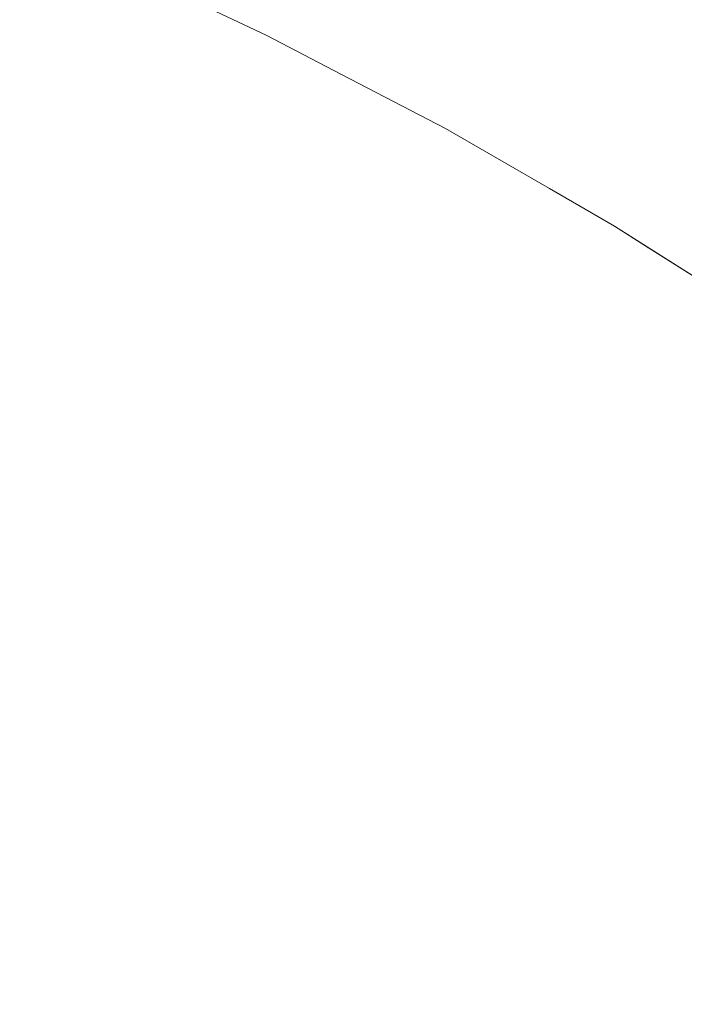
# Model space of a CAD drawing. Header units: centimetres. Extents: x -35.1 to 36.2, y 4.2 to 6.
# Tile 182 of 256: x -11.2143 to -11.1948, y 5.9551 to 5.9839. Entities that reach past the tile are written whole.
import ezdxf

# ---------------------------------------------------------------- set-up
doc = ezdxf.new("R2010")
doc.units = ezdxf.units.CM
doc.header["$LTSCALE"] = 2.54
doc.layers.add('Lucido design-1', color=7, linetype='Continuous')

# ---------------------------------------------------------------- blocks, each defined once
blk = doc.blocks.new('Gruppo-4-1')
at = {"color": 7, "linetype": 'Continuous', "lineweight": 9}
for points, invisible_edges in [([(-11.215766, 5.985395, -2313.040757), (-11.212477, 5.983941, -2313.040757), (-11.21291, 5.98341, -2313.043786), (-11.216179, 5.984855, -2313.043786)], 15), ([(-11.208319, 5.983522, -2313.031524), (-11.211567, 5.985054, -2313.031524), (-11.211398, 5.985262, -2313.028414), (-11.208141, 5.983726, -2313.028414)], 15), ([(-11.208141, 5.983726, -2313.028414), (-11.211398, 5.985262, -2313.028414), (-11.211295, 5.985386, -2313.025294), (-11.208034, 5.983849, -2313.025294)], 15), ([(-11.208034, 5.983849, -2313.025294), (-11.211295, 5.985386, -2313.025294), (-11.211271, 5.985407, -2313.02217), (-11.207044, 5.98342, -2313.02217)], 11), ([(-11.207904, 5.983889, -2312.817626), (-11.207044, 5.98342, -2312.82217), (-11.211271, 5.985407, -2312.82217), (-11.211165, 5.985428, -2312.81755)], 13), ([(-11.211271, 5.985407, -2312.82217), (-11.207044, 5.98342, -2312.82217), (-11.207044, 5.98342, -2313.02217), (-11.211271, 5.985407, -2313.02217)], 10), ([(-11.208567, 5.983237, -2313.034621), (-11.211804, 5.984764, -2313.034621), (-11.211567, 5.985054, -2313.031524), (-11.208319, 5.983522, -2313.031524)], 15), ([(-11.216179, 5.984855, -2313.043786), (-11.21291, 5.98341, -2313.043786), (-11.213407, 5.982802, -2313.046785), (-11.216652, 5.984236, -2313.046785)], 15), ([(-11.208884, 5.982873, -2313.0377), (-11.212107, 5.984393, -2313.0377), (-11.211804, 5.984764, -2313.034621), (-11.208567, 5.983237, -2313.034621)], 15), ([(36.07398, 5.984428, -2312.36844), (-34.958478, 5.984428, -2312.36844), (-34.958478, 5.982004, -2312.364812), (36.07398, 5.982004, -2312.364812)], 5), ([(-11.20927, 5.982429, -2313.040757), (-11.212477, 5.983941, -2313.040757), (-11.212107, 5.984393, -2313.0377), (-11.208884, 5.982873, -2313.0377)], 15), ([(-11.216652, 5.984236, -2313.046785), (-11.213407, 5.982802, -2313.046785), (-11.213966, 5.982118, -2313.04975), (-11.217184, 5.98354, -2313.04975)], 15), ([(-11.209724, 5.981908, -2313.043786), (-11.21291, 5.98341, -2313.043786), (-11.212477, 5.983941, -2313.040757), (-11.20927, 5.982429, -2313.040757)], 15), ([(-11.208034, 5.983849, -2313.025294), (-11.20486, 5.982255, -2313.025294), (-11.204972, 5.982135, -2313.028414), (-11.208141, 5.983726, -2313.028414)], 15), ([(-11.20486, 5.982255, -2313.025294), (-11.208034, 5.983849, -2313.025294), (-11.207044, 5.98342, -2313.02217)], 11), ([(-11.207904, 5.983889, -2312.817626), (-11.207619, 5.983889, -2312.813089), (-11.20445, 5.982295, -2312.813237), (-11.20473, 5.982295, -2312.8177)], 15), ([(-11.207044, 5.98342, -2312.82217), (-11.207904, 5.983889, -2312.817626), (-11.20473, 5.982295, -2312.8177)], 11), ([(-11.203984, 5.982295, -2312.808787), (-11.20445, 5.982295, -2312.813237), (-11.207619, 5.983889, -2312.813089), (-11.207145, 5.983889, -2312.808565)], 15), ([(-11.207145, 5.983889, -2312.808565), (-11.206485, 5.983889, -2312.804061), (-11.203334, 5.982295, -2312.804357), (-11.203984, 5.982295, -2312.808787)], 15), ([(-11.202501, 5.982295, -2312.799952), (-11.203334, 5.982295, -2312.804357), (-11.206485, 5.983889, -2312.804061), (-11.205638, 5.983889, -2312.799584)], 15), ([(-11.205638, 5.983889, -2312.799584), (-11.204609, 5.983889, -2312.795139), (-11.201489, 5.982295, -2312.79558), (-11.202501, 5.982295, -2312.799952)], 15), ([(-11.200299, 5.982295, -2312.791245), (-11.201489, 5.982295, -2312.79558), (-11.204609, 5.983889, -2312.795139), (-11.203399, 5.983889, -2312.790732)], 15), ([(-11.203399, 5.983889, -2312.790732), (-11.202012, 5.983889, -2312.786371), (-11.198935, 5.982295, -2312.786955), (-11.200299, 5.982295, -2312.791245)], 15), ([(-11.197401, 5.982295, -2312.782714), (-11.198935, 5.982295, -2312.786955), (-11.202012, 5.983889, -2312.786371), (-11.200453, 5.983889, -2312.78206)], 15), ([(-11.200453, 5.983889, -2312.78206), (-11.198726, 5.983889, -2312.777805), (-11.195702, 5.982295, -2312.778529), (-11.197401, 5.982295, -2312.782714)], 15), ([(-11.193841, 5.982295, -2312.774404), (-11.195702, 5.982295, -2312.778529), (-11.198726, 5.983889, -2312.777805), (-11.196834, 5.983889, -2312.773611)], 15), ([(-11.196834, 5.983889, -2312.773611), (-11.194784, 5.983889, -2312.769484), (-11.191824, 5.982295, -2312.770344), (-11.193841, 5.982295, -2312.774404)], 15), ([(-11.217184, 5.98354, -2313.04975), (-11.213966, 5.982118, -2313.04975), (-11.214585, 5.98136, -2313.052675), (-11.217774, 5.982769, -2313.052675)], 15), ([(-11.208319, 5.983522, -2313.031524), (-11.205157, 5.981935, -2313.031524), (-11.205416, 5.981655, -2313.034621), (-11.208567, 5.983237, -2313.034621)], 15), ([(-11.208141, 5.983726, -2313.028414), (-11.204972, 5.982135, -2313.028414), (-11.205157, 5.981935, -2313.031524), (-11.208319, 5.983522, -2313.031524)], 15), ([(-11.210245, 5.981311, -2313.046785), (-11.213407, 5.982802, -2313.046785), (-11.21291, 5.98341, -2313.043786), (-11.209724, 5.981908, -2313.043786)], 15), ([(-11.208567, 5.983237, -2313.034621), (-11.205416, 5.981655, -2313.034621), (-11.205747, 5.981298, -2313.0377), (-11.208884, 5.982873, -2313.0377)], 15), ([(-11.204837, 5.982268, -2313.02217), (-11.207044, 5.98342, -2313.02217), (-11.207044, 5.98342, -2312.82217), (-11.204837, 5.982268, -2312.82217)], 10), ([(-11.20473, 5.982295, -2312.8177), (-11.204837, 5.982268, -2312.82217), (-11.207044, 5.98342, -2312.82217)], 9), ([(-11.207044, 5.98342, -2313.02217), (-11.204837, 5.982268, -2313.02217), (-11.20486, 5.982255, -2313.025294)], 10), ([(-11.21083, 5.980639, -2313.04975), (-11.213966, 5.982118, -2313.04975), (-11.213407, 5.982802, -2313.046785), (-11.210245, 5.981311, -2313.046785)], 15), ([(-11.208884, 5.982873, -2313.0377), (-11.205747, 5.981298, -2313.0377), (-11.206151, 5.980863, -2313.040757), (-11.20927, 5.982429, -2313.040757)], 15), ([(-11.20927, 5.982429, -2313.040757), (-11.206151, 5.980863, -2313.040757), (-11.206624, 5.980351, -2313.043786), (-11.209724, 5.981908, -2313.043786)], 15), ([(-11.211478, 5.979895, -2313.052675), (-11.214585, 5.98136, -2313.052675), (-11.213966, 5.982118, -2313.04975), (-11.21083, 5.980639, -2313.04975)], 15), ([(-11.202085, 5.980295, -2313.031524), (-11.205157, 5.981935, -2313.031524), (-11.204972, 5.982135, -2313.028414), (-11.201892, 5.980491, -2313.028414)], 15), ([(-11.201892, 5.980491, -2313.028414), (-11.204972, 5.982135, -2313.028414), (-11.20486, 5.982255, -2313.025294), (-11.201776, 5.980609, -2313.025294)], 15), ([(-11.20486, 5.982255, -2313.025294), (-11.204837, 5.982268, -2313.02217), (-11.201801, 5.980683, -2313.02217)], 9), ([(-11.201801, 5.980683, -2313.02217), (-11.201776, 5.980609, -2313.025294), (-11.20486, 5.982255, -2313.025294)], 11), ([(-11.201801, 5.980683, -2312.82217), (-11.204837, 5.982268, -2312.82217), (-11.20473, 5.982295, -2312.8177)], 10), ([(-11.204837, 5.982268, -2312.82217), (-11.201801, 5.980683, -2312.82217), (-11.201801, 5.980683, -2313.02217), (-11.204837, 5.982268, -2313.02217)], 10), ([(-11.20473, 5.982295, -2312.8177), (-11.201646, 5.980649, -2312.817772), (-11.201801, 5.980683, -2312.82217)], 11), ([(-11.20473, 5.982295, -2312.8177), (-11.20445, 5.982295, -2312.813237), (-11.20137, 5.980649, -2312.813381), (-11.201646, 5.980649, -2312.817772)], 15), ([(-11.200912, 5.980649, -2312.809003), (-11.20137, 5.980649, -2312.813381), (-11.20445, 5.982295, -2312.813237), (-11.203984, 5.982295, -2312.808787)], 15), ([(-11.203984, 5.982295, -2312.808787), (-11.203334, 5.982295, -2312.804357), (-11.200272, 5.980649, -2312.804644), (-11.200912, 5.980649, -2312.809003)], 15), ([(-11.199453, 5.980649, -2312.800311), (-11.200272, 5.980649, -2312.804644), (-11.203334, 5.982295, -2312.804357), (-11.202501, 5.982295, -2312.799952)], 15), ([(-11.202501, 5.982295, -2312.799952), (-11.201489, 5.982295, -2312.79558), (-11.198457, 5.980649, -2312.796009), (-11.199453, 5.980649, -2312.800311)], 15), ([(-11.197286, 5.980649, -2312.791744), (-11.198457, 5.980649, -2312.796009), (-11.201489, 5.982295, -2312.79558), (-11.200299, 5.982295, -2312.791245)], 15), ([(-11.200299, 5.982295, -2312.791245), (-11.198935, 5.982295, -2312.786955), (-11.195944, 5.980649, -2312.787523), (-11.197286, 5.980649, -2312.791744)], 15), ([(-11.194435, 5.980649, -2312.783351), (-11.195944, 5.980649, -2312.787523), (-11.198935, 5.982295, -2312.786955), (-11.197401, 5.982295, -2312.782714)], 15), ([(-11.197401, 5.982295, -2312.782714), (-11.195702, 5.982295, -2312.778529), (-11.192763, 5.980649, -2312.779233), (-11.194435, 5.980649, -2312.783351)], 15), ([(-11.190932, 5.980649, -2312.775174), (-11.192763, 5.980649, -2312.779233), (-11.195702, 5.982295, -2312.778529), (-11.193841, 5.982295, -2312.774404)], 15), ([(36.07398, 5.982004, -2312.364812), (-34.958478, 5.982004, -2312.364812), (-34.958478, 5.979424, -2312.361294), (36.07398, 5.979424, -2312.361294)], 5), ([(-11.209724, 5.981908, -2313.043786), (-11.206624, 5.980351, -2313.043786), (-11.207167, 5.979766, -2313.046785), (-11.210245, 5.981311, -2313.046785)], 15), ([(-11.202354, 5.980022, -2313.034621), (-11.205416, 5.981655, -2313.034621), (-11.205157, 5.981935, -2313.031524), (-11.202085, 5.980295, -2313.031524)], 15), ([(-11.202699, 5.979671, -2313.0377), (-11.205747, 5.981298, -2313.0377), (-11.205416, 5.981655, -2313.034621), (-11.202354, 5.980022, -2313.034621)], 15), ([(-11.212187, 5.97908, -2313.055559), (-11.215263, 5.980531, -2313.055559), (-11.214585, 5.98136, -2313.052675), (-11.211478, 5.979895, -2313.052675)], 15), ([(-11.210245, 5.981311, -2313.046785), (-11.207167, 5.979766, -2313.046785), (-11.207777, 5.979107, -2313.04975), (-11.21083, 5.980639, -2313.04975)], 15), ([(-11.203119, 5.979245, -2313.040757), (-11.206151, 5.980863, -2313.040757), (-11.205747, 5.981298, -2313.0377), (-11.202699, 5.979671, -2313.0377)], 15), ([(-11.203611, 5.978744, -2313.043786), (-11.206624, 5.980351, -2313.043786), (-11.206151, 5.980863, -2313.040757), (-11.203119, 5.979245, -2313.040757)], 15), ([(-11.198757, 5.978929, -2313.02217), (-11.201801, 5.980683, -2313.02217), (-11.201801, 5.980683, -2312.82217), (-11.198757, 5.978929, -2312.82217)], 10), ([(-11.198757, 5.978929, -2312.82217), (-11.201801, 5.980683, -2312.82217), (-11.201646, 5.980649, -2312.817772)], 10), ([(-11.201776, 5.980609, -2313.025294), (-11.201801, 5.980683, -2313.02217), (-11.198757, 5.978929, -2313.02217)], 9), ([(-11.201646, 5.980649, -2312.817772), (-11.198653, 5.978953, -2312.817842), (-11.198757, 5.978929, -2312.82217)], 11), ([(-11.201646, 5.980649, -2312.817772), (-11.20137, 5.980649, -2312.813381), (-11.198382, 5.978953, -2312.813521), (-11.198653, 5.978953, -2312.817842)], 15), ([(-11.197931, 5.978953, -2312.809213), (-11.198382, 5.978953, -2312.813521), (-11.20137, 5.980649, -2312.813381), (-11.200912, 5.980649, -2312.809003)], 15), ([(-11.200912, 5.980649, -2312.809003), (-11.200272, 5.980649, -2312.804644), (-11.197301, 5.978953, -2312.804923), (-11.197931, 5.978953, -2312.809213)], 15), ([(-11.196495, 5.978953, -2312.800658), (-11.197301, 5.978953, -2312.804923), (-11.200272, 5.980649, -2312.804644), (-11.199453, 5.980649, -2312.800311)], 15), ([(-11.199453, 5.980649, -2312.800311), (-11.198457, 5.980649, -2312.796009), (-11.195514, 5.978953, -2312.796425), (-11.196495, 5.978953, -2312.800658)], 15), ([(-11.194362, 5.978953, -2312.792228), (-11.195514, 5.978953, -2312.796425), (-11.198457, 5.980649, -2312.796009), (-11.197286, 5.980649, -2312.791744)], 15), ([(-11.197286, 5.980649, -2312.791744), (-11.195944, 5.980649, -2312.787523), (-11.193042, 5.978953, -2312.788074), (-11.194362, 5.978953, -2312.792228)], 15), ([(-11.191557, 5.978953, -2312.783968), (-11.193042, 5.978953, -2312.788074), (-11.195944, 5.980649, -2312.787523), (-11.194435, 5.980649, -2312.783351)], 15), ([(-11.212957, 5.978197, -2313.058396), (-11.215998, 5.979631, -2313.058396), (-11.215263, 5.980531, -2313.055559), (-11.212187, 5.97908, -2313.055559)], 15), ([(-11.21083, 5.980639, -2313.04975), (-11.207777, 5.979107, -2313.04975), (-11.208454, 5.978377, -2313.052675), (-11.211478, 5.979895, -2313.052675)], 15), ([(-11.201892, 5.980491, -2313.028414), (-11.198904, 5.978799, -2313.028414), (-11.199104, 5.978607, -2313.031524), (-11.202085, 5.980295, -2313.031524)], 15), ([(-11.201776, 5.980609, -2313.025294), (-11.198783, 5.978915, -2313.025294), (-11.198904, 5.978799, -2313.028414), (-11.201892, 5.980491, -2313.028414)], 15), ([(-11.198757, 5.978929, -2313.02217), (-11.198783, 5.978915, -2313.025294), (-11.201776, 5.980609, -2313.025294)], 11), ([(-11.204176, 5.97817, -2313.046785), (-11.207167, 5.979766, -2313.046785), (-11.206624, 5.980351, -2313.043786), (-11.203611, 5.978744, -2313.043786)], 15), ([(-11.202085, 5.980295, -2313.031524), (-11.199104, 5.978607, -2313.031524), (-11.199383, 5.97834, -2313.034621), (-11.202354, 5.980022, -2313.034621)], 15), ([(-11.211478, 5.979895, -2313.052675), (-11.208454, 5.978377, -2313.052675), (-11.209194, 5.977578, -2313.055559), (-11.212187, 5.97908, -2313.055559)], 15), ([(-11.202354, 5.980022, -2313.034621), (-11.199383, 5.97834, -2313.034621), (-11.199741, 5.977996, -2313.0377), (-11.202699, 5.979671, -2313.0377)], 15), ([(-11.213783, 5.977248, -2313.061185), (-11.216788, 5.978665, -2313.061185), (-11.215998, 5.979631, -2313.058396), (-11.212957, 5.978197, -2313.058396)], 15), ([(-11.204811, 5.977524, -2313.04975), (-11.207777, 5.979107, -2313.04975), (-11.207167, 5.979766, -2313.046785), (-11.204176, 5.97817, -2313.046785)], 15), ([(-11.202699, 5.979671, -2313.0377), (-11.199741, 5.977996, -2313.0377), (-11.200176, 5.977579, -2313.040757), (-11.203119, 5.979245, -2313.040757)], 15), ([(36.07398, 5.979424, -2312.361294), (-34.958478, 5.979424, -2312.361294), (-34.958478, 5.976693, -2312.357891), (36.07398, 5.976693, -2312.357891)], 5), ([(-11.203119, 5.979245, -2313.040757), (-11.200176, 5.977579, -2313.040757), (-11.200688, 5.977089, -2313.043786), (-11.203611, 5.978744, -2313.043786)], 15), ([(-11.212187, 5.97908, -2313.055559), (-11.209194, 5.977578, -2313.055559), (-11.209997, 5.976711, -2313.058396), (-11.212957, 5.978197, -2313.058396)], 15), ([(-11.205515, 5.976809, -2313.052675), (-11.208454, 5.978377, -2313.052675), (-11.207777, 5.979107, -2313.04975), (-11.204811, 5.977524, -2313.04975)], 15), ([(-11.196007, 5.977063, -2313.028414), (-11.198904, 5.978799, -2313.028414), (-11.198783, 5.978915, -2313.025294), (-11.195883, 5.977175, -2313.025294)], 15), ([(-11.198783, 5.978915, -2313.025294), (-11.198757, 5.978929, -2313.02217), (-11.196854, 5.977832, -2313.02217)], 9), ([(-11.196854, 5.977832, -2313.02217), (-11.195883, 5.977175, -2313.025294), (-11.198783, 5.978915, -2313.025294)], 11), ([(-11.196854, 5.977832, -2312.82217), (-11.198757, 5.978929, -2312.82217), (-11.198653, 5.978953, -2312.817842)], 10), ([(-11.198757, 5.978929, -2312.82217), (-11.196854, 5.977832, -2312.82217), (-11.196854, 5.977832, -2313.02217), (-11.198757, 5.978929, -2313.02217)], 10), ([(-11.198653, 5.978953, -2312.817842), (-11.195752, 5.977213, -2312.81791), (-11.196854, 5.977832, -2312.82217)], 11), ([(-11.198653, 5.978953, -2312.817842), (-11.198382, 5.978953, -2312.813521), (-11.195485, 5.977213, -2312.813657), (-11.195752, 5.977213, -2312.81791)], 15), ([(-11.195041, 5.977213, -2312.809416), (-11.195485, 5.977213, -2312.813657), (-11.198382, 5.978953, -2312.813521), (-11.197931, 5.978953, -2312.809213)], 15), ([(-11.197931, 5.978953, -2312.809213), (-11.197301, 5.978953, -2312.804923), (-11.194422, 5.977213, -2312.805193), (-11.195041, 5.977213, -2312.809416)], 15), ([(-11.193628, 5.977213, -2312.800995), (-11.194422, 5.977213, -2312.805193), (-11.197301, 5.978953, -2312.804923), (-11.196495, 5.978953, -2312.800658)], 15), ([(-11.196495, 5.978953, -2312.800658), (-11.195514, 5.978953, -2312.796425), (-11.192663, 5.977213, -2312.796828), (-11.193628, 5.977213, -2312.800995)], 15), ([(-11.191529, 5.977213, -2312.792697), (-11.192663, 5.977213, -2312.796828), (-11.195514, 5.978953, -2312.796425), (-11.194362, 5.978953, -2312.792228)], 15), ([(-11.214665, 5.976236, -2313.063922), (-11.21763, 5.977634, -2313.063922), (-11.216788, 5.978665, -2313.061185), (-11.213783, 5.977248, -2313.061185)], 15), ([(-11.203611, 5.978744, -2313.043786), (-11.200688, 5.977089, -2313.043786), (-11.201274, 5.976527, -2313.046785), (-11.204176, 5.97817, -2313.046785)], 15), ([(-11.196215, 5.976875, -2313.031524), (-11.199104, 5.978607, -2313.031524), (-11.198904, 5.978799, -2313.028414), (-11.196007, 5.977063, -2313.028414)], 15), ([(-11.206286, 5.976025, -2313.055559), (-11.209194, 5.977578, -2313.055559), (-11.208454, 5.978377, -2313.052675), (-11.205515, 5.976809, -2313.052675)], 15), ([(-11.196874, 5.976277, -2313.0377), (-11.199741, 5.977996, -2313.0377), (-11.199383, 5.97834, -2313.034621), (-11.196504, 5.976613, -2313.034621)], 15), ([(-11.196504, 5.976613, -2313.034621), (-11.199383, 5.97834, -2313.034621), (-11.199104, 5.978607, -2313.031524), (-11.196215, 5.976875, -2313.031524)], 15), ([(-11.212957, 5.978197, -2313.058396), (-11.209997, 5.976711, -2313.058396), (-11.21086, 5.97578, -2313.061185), (-11.213783, 5.977248, -2313.061185)], 15), ([(-11.204176, 5.97817, -2313.046785), (-11.201274, 5.976527, -2313.046785), (-11.201933, 5.975895, -2313.04975), (-11.204811, 5.977524, -2313.04975)], 15), ([(-11.197325, 5.975869, -2313.040757), (-11.200176, 5.977579, -2313.040757), (-11.199741, 5.977996, -2313.0377), (-11.196874, 5.976277, -2313.0377)], 15), ([(-11.196854, 5.977832, -2312.82217), (-11.192204, 5.974886, -2312.82217), (-11.192204, 5.974886, -2313.02217), (-11.195852, 5.977197, -2313.02217)], 10), ([(-11.195852, 5.977197, -2313.02217), (-11.196854, 5.977832, -2313.02217), (-11.196854, 5.977832, -2312.82217)], 10), ([(-11.192945, 5.975431, -2312.817976), (-11.192204, 5.974886, -2312.82217), (-11.196854, 5.977832, -2312.82217), (-11.195752, 5.977213, -2312.81791)], 13), ([(-11.196854, 5.977832, -2313.02217), (-11.195852, 5.977197, -2313.02217), (-11.195883, 5.977175, -2313.025294)], 10), ([(-11.207121, 5.975177, -2313.058396), (-11.209997, 5.976711, -2313.058396), (-11.209194, 5.977578, -2313.055559), (-11.206286, 5.976025, -2313.055559)], 15), ([(-11.204811, 5.977524, -2313.04975), (-11.201933, 5.975895, -2313.04975), (-11.202663, 5.975194, -2313.052675), (-11.205515, 5.976809, -2313.052675)], 15), ([(-11.197854, 5.97539, -2313.043786), (-11.200688, 5.977089, -2313.043786), (-11.200176, 5.977579, -2313.040757), (-11.197325, 5.975869, -2313.040757)], 15), ([(-11.213783, 5.977248, -2313.061185), (-11.21086, 5.97578, -2313.061185), (-11.21178, 5.974787, -2313.063922), (-11.214665, 5.976236, -2313.063922)], 15), ([(-11.195852, 5.977197, -2313.02217), (-11.192204, 5.974886, -2313.02217), (-11.193076, 5.975394, -2313.025294), (-11.195883, 5.977175, -2313.025294)], 14), ([(-11.195752, 5.977213, -2312.81791), (-11.195485, 5.977213, -2312.813657), (-11.192682, 5.975431, -2312.813788), (-11.192945, 5.975431, -2312.817976)], 15), ([(-11.192245, 5.975431, -2312.809612), (-11.192682, 5.975431, -2312.813788), (-11.195485, 5.977213, -2312.813657), (-11.195041, 5.977213, -2312.809416)], 15), ([(-11.195041, 5.977213, -2312.809416), (-11.194422, 5.977213, -2312.805193), (-11.191635, 5.975431, -2312.805454), (-11.192245, 5.975431, -2312.809612)], 15), ([(-11.198461, 5.97484, -2313.046785), (-11.201274, 5.976527, -2313.046785), (-11.200688, 5.977089, -2313.043786), (-11.197854, 5.97539, -2313.043786)], 15), ([(-11.196007, 5.977063, -2313.028414), (-11.193204, 5.975284, -2313.028414), (-11.193419, 5.975101, -2313.031524), (-11.196215, 5.976875, -2313.031524)], 15), ([(-11.195883, 5.977175, -2313.025294), (-11.193076, 5.975394, -2313.025294), (-11.193204, 5.975284, -2313.028414), (-11.196007, 5.977063, -2313.028414)], 15), ([(36.07398, 5.976693, -2312.357891), (-34.958478, 5.976693, -2312.357891), (-34.958478, 5.973816, -2312.354611), (36.07398, 5.973816, -2312.354611)], 5), ([(-11.208019, 5.974264, -2313.061185), (-11.21086, 5.97578, -2313.061185), (-11.209997, 5.976711, -2313.058396), (-11.207121, 5.975177, -2313.058396)], 15), ([(-11.205515, 5.976809, -2313.052675), (-11.202663, 5.975194, -2313.052675), (-11.203463, 5.974428, -2313.055559), (-11.206286, 5.976025, -2313.055559)], 15), ([(-11.196504, 5.976613, -2313.034621), (-11.193717, 5.974845, -2313.034621), (-11.1941, 5.974517, -2313.0377), (-11.196874, 5.976277, -2313.0377)], 15), ([(-11.196215, 5.976875, -2313.031524), (-11.193419, 5.975101, -2313.031524), (-11.193717, 5.974845, -2313.034621), (-11.196504, 5.976613, -2313.034621)], 15), ([(-11.199144, 5.974222, -2313.04975), (-11.201933, 5.975895, -2313.04975), (-11.201274, 5.976527, -2313.046785), (-11.198461, 5.97484, -2313.046785)], 15), ([(-11.214665, 5.976236, -2313.063922), (-11.21178, 5.974787, -2313.063922), (-11.212756, 5.973734, -2313.066604), (-11.2156, 5.975162, -2313.066604)], 15), ([(-11.196874, 5.976277, -2313.0377), (-11.1941, 5.974517, -2313.0377), (-11.194566, 5.974118, -2313.040757), (-11.197325, 5.975869, -2313.040757)], 15), ([(-11.208976, 5.973291, -2313.063922), (-11.21178, 5.974787, -2313.063922), (-11.21086, 5.97578, -2313.061185), (-11.208019, 5.974264, -2313.061185)], 15), ([(-11.206286, 5.976025, -2313.055559), (-11.203463, 5.974428, -2313.055559), (-11.20433, 5.973596, -2313.058396), (-11.207121, 5.975177, -2313.058396)], 15), ([(-11.1999, 5.973537, -2313.052675), (-11.202663, 5.975194, -2313.052675), (-11.201933, 5.975895, -2313.04975), (-11.199144, 5.974222, -2313.04975)], 15), ([(-11.197325, 5.975869, -2313.040757), (-11.194566, 5.974118, -2313.040757), (-11.195112, 5.97365, -2313.043786), (-11.197854, 5.97539, -2313.043786)], 15), ([(-11.207121, 5.975177, -2313.058396), (-11.20433, 5.973596, -2313.058396), (-11.205261, 5.972703, -2313.061185), (-11.208019, 5.974264, -2313.061185)], 15), ([(-11.200728, 5.972787, -2313.055559), (-11.203463, 5.974428, -2313.055559), (-11.202663, 5.975194, -2313.052675), (-11.1999, 5.973537, -2313.052675)], 15), ([(-11.197854, 5.97539, -2313.043786), (-11.195112, 5.97365, -2313.043786), (-11.195739, 5.973113, -2313.046785), (-11.198461, 5.97484, -2313.046785)], 15), ([(-11.2156, 5.975162, -2313.066604), (-11.212756, 5.973734, -2313.066604), (-11.213784, 5.972624, -2313.069229), (-11.216586, 5.974031, -2313.069229)], 15), ([(-11.209991, 5.972259, -2313.066604), (-11.212756, 5.973734, -2313.066604), (-11.21178, 5.974787, -2313.063922), (-11.208976, 5.973291, -2313.063922)], 15), ([(-11.198461, 5.97484, -2313.046785), (-11.195739, 5.973113, -2313.046785), (-11.196444, 5.972509, -2313.04975), (-11.199144, 5.974222, -2313.04975)], 15), ([(-11.201625, 5.971974, -2313.058396), (-11.20433, 5.973596, -2313.058396), (-11.203463, 5.974428, -2313.055559), (-11.200728, 5.972787, -2313.055559)], 15), ([(-11.216586, 5.974031, -2313.069229), (-11.213784, 5.972624, -2313.069229), (-11.214863, 5.971459, -2313.071794), (-11.21762, 5.972843, -2313.071794)], 15), ([(-11.208019, 5.974264, -2313.061185), (-11.205261, 5.972703, -2313.061185), (-11.206255, 5.97175, -2313.063922), (-11.208976, 5.973291, -2313.063922)], 15), ([(-11.199144, 5.974222, -2313.04975), (-11.196444, 5.972509, -2313.04975), (-11.197225, 5.97184, -2313.052675), (-11.1999, 5.973537, -2313.052675)], 15), ([(-11.19217, 5.97211, -2313.042275), (-11.192463, 5.971873, -2313.043786), (-11.195112, 5.97365, -2313.043786), (-11.194566, 5.974118, -2313.040757)], 15), ([(36.07398, 5.973607, -2312.354392), (36.07398, 5.973816, -2312.354611), (-34.958478, 5.973816, -2312.354611), (-34.958478, 5.973607, -2312.354392)], 10), ([(-11.211062, 5.971171, -2313.069229), (-11.213784, 5.972624, -2313.069229), (-11.212756, 5.973734, -2313.066604), (-11.209991, 5.972259, -2313.066604)], 15), ([(36.07398, 5.971742, -2312.352444), (36.07398, 5.973607, -2312.354392), (-34.958478, 5.973607, -2312.354392), (-34.958478, 5.971742, -2312.352444)], 10), ([(-11.202589, 5.971101, -2313.061185), (-11.205261, 5.972703, -2313.061185), (-11.20433, 5.973596, -2313.058396), (-11.201625, 5.971974, -2313.058396)], 15), ([(-11.1999, 5.973537, -2313.052675), (-11.197225, 5.97184, -2313.052675), (-11.198081, 5.971107, -2313.055559), (-11.200728, 5.972787, -2313.055559)], 15), ([(-11.193109, 5.971349, -2313.046785), (-11.195739, 5.973113, -2313.046785), (-11.195112, 5.97365, -2313.043786), (-11.192463, 5.971873, -2313.043786)], 15), ([(-11.208976, 5.973291, -2313.063922), (-11.206255, 5.97175, -2313.063922), (-11.207309, 5.97074, -2313.066604), (-11.209991, 5.972259, -2313.066604)], 15), ([(-11.193836, 5.97076, -2313.04975), (-11.196444, 5.972509, -2313.04975), (-11.195739, 5.973113, -2313.046785), (-11.193109, 5.971349, -2313.046785)], 15), ([(-11.212184, 5.97003, -2313.071794), (-11.214863, 5.971459, -2313.071794), (-11.213784, 5.972624, -2313.069229), (-11.211062, 5.971171, -2313.069229)], 15), ([(-11.203618, 5.970169, -2313.063922), (-11.206255, 5.97175, -2313.063922), (-11.205261, 5.972703, -2313.061185), (-11.202589, 5.971101, -2313.061185)], 15), ([(-11.200728, 5.972787, -2313.055559), (-11.198081, 5.971107, -2313.055559), (-11.199007, 5.970314, -2313.058396), (-11.201625, 5.971974, -2313.058396)], 15), ([(-11.194641, 5.970107, -2313.052675), (-11.197225, 5.97184, -2313.052675), (-11.196444, 5.972509, -2313.04975), (-11.193836, 5.97076, -2313.04975)], 15), ([(-11.209991, 5.972259, -2313.066604), (-11.207309, 5.97074, -2313.066604), (-11.208419, 5.969675, -2313.069229), (-11.211062, 5.971171, -2313.069229)], 15), ([(-34.958478, 5.971742, -2312.352444), (-34.958478, 5.970799, -2312.351459), (36.07398, 5.970799, -2312.351459), (36.07398, 5.971742, -2312.352444)], 10), ([(-11.204709, 5.969181, -2313.066604), (-11.207309, 5.97074, -2313.066604), (-11.206255, 5.97175, -2313.063922), (-11.203618, 5.970169, -2313.063922)], 15), ([(-11.201625, 5.971974, -2313.058396), (-11.199007, 5.970314, -2313.058396), (-11.200004, 5.96946, -2313.061185), (-11.202589, 5.971101, -2313.061185)], 15), ([(-11.195522, 5.969392, -2313.055559), (-11.198081, 5.971107, -2313.055559), (-11.197225, 5.97184, -2313.052675), (-11.194641, 5.970107, -2313.052675)], 15), ([(-11.213357, 5.968838, -2313.074297), (-11.21599, 5.970243, -2313.074297), (-11.214863, 5.971459, -2313.071794), (-11.212184, 5.97003, -2313.071794)], 15), ([(-11.211062, 5.971171, -2313.069229), (-11.208419, 5.969675, -2313.069229), (-11.209585, 5.968558, -2313.071794), (-11.212184, 5.97003, -2313.071794)], 15), ([(-11.202589, 5.971101, -2313.061185), (-11.200004, 5.96946, -2313.061185), (-11.201066, 5.96855, -2313.063922), (-11.203618, 5.970169, -2313.063922)], 15), ([(-11.196478, 5.968617, -2313.058396), (-11.199007, 5.970314, -2313.058396), (-11.198081, 5.971107, -2313.055559), (-11.195522, 5.969392, -2313.055559)], 15), ([(36.07398, 5.970799, -2312.351459), (-34.958478, 5.970799, -2312.351459), (-34.958478, 5.967648, -2312.348442), (36.07398, 5.967648, -2312.348442)], 5), ([(-11.205859, 5.96814, -2313.069229), (-11.208419, 5.969675, -2313.069229), (-11.207309, 5.97074, -2313.066604), (-11.204709, 5.969181, -2313.066604)], 15), ([(-11.197505, 5.967785, -2313.061185), (-11.200004, 5.96946, -2313.061185), (-11.199007, 5.970314, -2313.058396), (-11.196478, 5.968617, -2313.058396)], 15), ([(-11.214576, 5.967598, -2313.076736), (-11.217162, 5.968978, -2313.076736), (-11.21599, 5.970243, -2313.074297), (-11.213357, 5.968838, -2313.074297)], 15), ([(-11.212184, 5.97003, -2313.071794), (-11.209585, 5.968558, -2313.071794), (-11.210801, 5.967391, -2313.074297), (-11.213357, 5.968838, -2313.074297)], 15), ([(-11.203618, 5.970169, -2313.063922), (-11.201066, 5.96855, -2313.063922), (-11.202193, 5.967585, -2313.066604), (-11.204709, 5.969181, -2313.066604)], 15), ([(-11.194641, 5.970107, -2313.052675), (-11.192146, 5.968341, -2313.052675), (-11.193053, 5.967644, -2313.055559), (-11.195522, 5.969392, -2313.055559)], 15), ([(-11.207065, 5.967047, -2313.071794), (-11.209585, 5.968558, -2313.071794), (-11.208419, 5.969675, -2313.069229), (-11.205859, 5.96814, -2313.069229)], 15), ([(-11.1986, 5.966896, -2313.063922), (-11.201066, 5.96855, -2313.063922), (-11.200004, 5.96946, -2313.061185), (-11.197505, 5.967785, -2313.061185)], 15), ([(-11.204709, 5.969181, -2313.066604), (-11.202193, 5.967585, -2313.066604), (-11.203381, 5.966567, -2313.069229), (-11.205859, 5.96814, -2313.069229)], 15), ([(-11.195522, 5.969392, -2313.055559), (-11.193053, 5.967644, -2313.055559), (-11.194037, 5.966889, -2313.058396), (-11.196478, 5.968617, -2313.058396)], 15), ([(-11.213357, 5.968838, -2313.074297), (-11.210801, 5.967391, -2313.074297), (-11.212067, 5.966178, -2313.076736), (-11.214576, 5.967598, -2313.076736)], 15), ([(-11.208325, 5.965906, -2313.074297), (-11.210801, 5.967391, -2313.074297), (-11.209585, 5.968558, -2313.071794), (-11.207065, 5.967047, -2313.071794)], 15), ([(-11.199762, 5.965954, -2313.066604), (-11.202193, 5.967585, -2313.066604), (-11.201066, 5.96855, -2313.063922), (-11.1986, 5.966896, -2313.063922)], 15), ([(-11.196478, 5.968617, -2313.058396), (-11.194037, 5.966889, -2313.058396), (-11.195093, 5.966077, -2313.061185), (-11.197505, 5.967785, -2313.061185)], 15), ([(-11.205859, 5.96814, -2313.069229), (-11.203381, 5.966567, -2313.069229), (-11.204627, 5.9655, -2313.071794), (-11.207065, 5.967047, -2313.071794)], 15), ([(-11.197505, 5.967785, -2313.061185), (-11.195093, 5.966077, -2313.061185), (-11.19622, 5.965211, -2313.063922), (-11.1986, 5.966896, -2313.063922)], 15), ([(36.07398, 5.967648, -2312.348442), (-34.958478, 5.967648, -2312.348442), (-34.958478, 5.964367, -2312.345566), (36.07398, 5.964367, -2312.345566)], 5), ([(-11.214576, 5.967598, -2313.076736), (-11.212067, 5.966178, -2313.076736), (-11.213378, 5.96492, -2313.079109), (-11.21584, 5.966314, -2313.079109)], 15), ([(-11.209635, 5.964719, -2313.076736), (-11.212067, 5.966178, -2313.076736), (-11.210801, 5.967391, -2313.074297), (-11.208325, 5.965906, -2313.074297)], 15), ([(-11.200986, 5.964962, -2313.069229), (-11.203381, 5.966567, -2313.069229), (-11.202193, 5.967585, -2313.066604), (-11.199762, 5.965954, -2313.066604)], 15), ([(-11.207065, 5.967047, -2313.071794), (-11.204627, 5.9655, -2313.071794), (-11.205928, 5.964385, -2313.074297), (-11.208325, 5.965906, -2313.074297)], 15), ([(-11.1986, 5.966896, -2313.063922), (-11.19622, 5.965211, -2313.063922), (-11.197415, 5.964293, -2313.066604), (-11.199762, 5.965954, -2313.066604)], 15), ([(-11.192769, 5.964341, -2313.061185), (-11.195093, 5.966077, -2313.061185), (-11.194037, 5.966889, -2313.058396), (-11.191684, 5.965131, -2313.058396)], 15), ([(-11.202271, 5.96392, -2313.071794), (-11.204627, 5.9655, -2313.071794), (-11.203381, 5.966567, -2313.069229), (-11.200986, 5.964962, -2313.069229)], 15), ([(-11.21584, 5.966314, -2313.079109), (-11.213378, 5.96492, -2313.079109), (-11.214732, 5.963622, -2313.081416), (-11.217145, 5.964988, -2313.081416)], 15), ([(-11.210993, 5.96349, -2313.079109), (-11.213378, 5.96492, -2313.079109), (-11.212067, 5.966178, -2313.076736), (-11.209635, 5.964719, -2313.076736)], 15), ([(-11.199762, 5.965954, -2313.066604), (-11.197415, 5.964293, -2313.066604), (-11.198675, 5.963325, -2313.069229), (-11.200986, 5.964962, -2313.069229)], 15), ([(-11.193927, 5.963498, -2313.063922), (-11.19622, 5.965211, -2313.063922), (-11.195093, 5.966077, -2313.061185), (-11.192769, 5.964341, -2313.061185)], 15), ([(-11.208325, 5.965906, -2313.074297), (-11.205928, 5.964385, -2313.074297), (-11.207282, 5.963226, -2313.076736), (-11.209635, 5.964719, -2313.076736)], 15), ([(-11.203612, 5.962832, -2313.074297), (-11.205928, 5.964385, -2313.074297), (-11.204627, 5.9655, -2313.071794), (-11.202271, 5.96392, -2313.071794)], 15), ([(-11.195154, 5.962604, -2313.066604), (-11.197415, 5.964293, -2313.066604), (-11.19622, 5.965211, -2313.063922), (-11.193927, 5.963498, -2313.063922)], 15), ([(-11.212395, 5.96222, -2313.081416), (-11.214732, 5.963622, -2313.081416), (-11.213378, 5.96492, -2313.079109), (-11.210993, 5.96349, -2313.079109)], 15), ([(-11.200986, 5.964962, -2313.069229), (-11.198675, 5.963325, -2313.069229), (-11.199997, 5.96231, -2313.071794), (-11.202271, 5.96392, -2313.071794)], 15), ([(-11.209635, 5.964719, -2313.076736), (-11.207282, 5.963226, -2313.076736), (-11.208684, 5.962025, -2313.079109), (-11.210993, 5.96349, -2313.079109)], 15), ([(36.07398, 5.964367, -2312.345566), (-34.958478, 5.964367, -2312.345566), (-34.958478, 5.960965, -2312.342835), (36.07398, 5.960965, -2312.342835)], 5), ([(-11.205007, 5.961701, -2313.076736), (-11.207282, 5.963226, -2313.076736), (-11.205928, 5.964385, -2313.074297), (-11.203612, 5.962832, -2313.074297)], 15), ([(-11.196448, 5.961661, -2313.069229), (-11.198675, 5.963325, -2313.069229), (-11.197415, 5.964293, -2313.066604), (-11.195154, 5.962604, -2313.066604)], 15), ([(-11.202271, 5.96392, -2313.071794), (-11.199997, 5.96231, -2313.071794), (-11.201377, 5.96125, -2313.074297), (-11.203612, 5.962832, -2313.074297)], 15), ([(-11.213838, 5.960912, -2313.083655), (-11.216127, 5.962285, -2313.083655), (-11.214732, 5.963622, -2313.081416), (-11.212395, 5.96222, -2313.081416)], 15), ([(-11.210993, 5.96349, -2313.079109), (-11.208684, 5.962025, -2313.079109), (-11.210132, 5.960784, -2313.081416), (-11.212395, 5.96222, -2313.081416)], 15), ([(-11.193927, 5.963498, -2313.063922), (-11.19172, 5.961759, -2313.063922), (-11.192978, 5.960889, -2313.066604), (-11.195154, 5.962604, -2313.066604)], 15), ([(-11.206453, 5.960529, -2313.079109), (-11.208684, 5.962025, -2313.079109), (-11.207282, 5.963226, -2313.076736), (-11.205007, 5.961701, -2313.076736)], 15), ([(-11.197806, 5.960673, -2313.071794), (-11.199997, 5.96231, -2313.071794), (-11.198675, 5.963325, -2313.069229), (-11.196448, 5.961661, -2313.069229)], 15), ([(-11.203612, 5.962832, -2313.074297), (-11.201377, 5.96125, -2313.074297), (-11.202812, 5.960147, -2313.076736), (-11.205007, 5.961701, -2313.076736)], 15), ([(-11.195154, 5.962604, -2313.066604), (-11.192978, 5.960889, -2313.066604), (-11.194305, 5.959973, -2313.069229), (-11.196448, 5.961661, -2313.069229)], 15), ([(-11.21532, 5.95957, -2313.085824), (-11.217558, 5.960912, -2313.085824), (-11.216127, 5.962285, -2313.083655), (-11.213838, 5.960912, -2313.083655)], 15), ([(-11.212395, 5.96222, -2313.081416), (-11.210132, 5.960784, -2313.081416), (-11.211623, 5.959507, -2313.083655), (-11.213838, 5.960912, -2313.083655)], 15), ([(-11.199223, 5.959641, -2313.074297), (-11.201377, 5.96125, -2313.074297), (-11.199997, 5.96231, -2313.071794), (-11.197806, 5.960673, -2313.071794)], 15), ([(-11.207946, 5.959318, -2313.081416), (-11.210132, 5.960784, -2313.081416), (-11.208684, 5.962025, -2313.079109), (-11.206453, 5.960529, -2313.079109)], 15), ([(-11.205007, 5.961701, -2313.076736), (-11.202812, 5.960147, -2313.076736), (-11.2043, 5.959004, -2313.079109), (-11.206453, 5.960529, -2313.079109)], 15), ([(-11.196448, 5.961661, -2313.069229), (-11.194305, 5.959973, -2313.069229), (-11.195697, 5.959012, -2313.071794), (-11.197806, 5.960673, -2313.071794)], 15), ([(-11.200697, 5.958567, -2313.076736), (-11.202812, 5.960147, -2313.076736), (-11.201377, 5.96125, -2313.074297), (-11.199223, 5.959641, -2313.074297)], 15), ([(36.07398, 5.960965, -2312.342835), (-34.958478, 5.960965, -2312.342835), (-34.958478, 5.957446, -2312.340255), (36.07398, 5.957446, -2312.340255)], 5), ([(-11.213838, 5.960912, -2313.083655), (-11.211623, 5.959507, -2313.083655), (-11.213154, 5.958196, -2313.085824), (-11.21532, 5.95957, -2313.085824)], 15), ([(-11.209483, 5.958072, -2313.083655), (-11.211623, 5.959507, -2313.083655), (-11.210132, 5.960784, -2313.081416), (-11.207946, 5.959318, -2313.081416)], 15), ([(-11.206453, 5.960529, -2313.079109), (-11.2043, 5.959004, -2313.079109), (-11.205836, 5.957824, -2313.081416), (-11.207946, 5.959318, -2313.081416)], 15), ([(-11.197806, 5.960673, -2313.071794), (-11.195697, 5.959012, -2313.071794), (-11.19715, 5.958008, -2313.074297), (-11.199223, 5.959641, -2313.074297)], 15), ([(-11.202225, 5.957454, -2313.079109), (-11.2043, 5.959004, -2313.079109), (-11.202812, 5.960147, -2313.076736), (-11.200697, 5.958567, -2313.076736)], 15), ([(-11.193671, 5.957329, -2313.071794), (-11.195697, 5.959012, -2313.071794), (-11.194305, 5.959973, -2313.069229), (-11.192246, 5.958263, -2313.069229)], 15), ([(-11.199223, 5.959641, -2313.074297), (-11.19715, 5.958008, -2313.074297), (-11.198662, 5.956963, -2313.076736), (-11.200697, 5.958567, -2313.076736)], 15), ([(-11.21532, 5.95957, -2313.085824), (-11.213154, 5.958196, -2313.085824), (-11.214721, 5.956854, -2313.087923), (-11.216837, 5.958196, -2313.087923)], 15), ([(-11.211061, 5.956792, -2313.085824), (-11.213154, 5.958196, -2313.085824), (-11.211623, 5.959507, -2313.083655), (-11.209483, 5.958072, -2313.083655)], 15), ([(-11.207946, 5.959318, -2313.081416), (-11.205836, 5.957824, -2313.081416), (-11.207417, 5.956609, -2313.083655), (-11.209483, 5.958072, -2313.083655)], 15), ([(-11.203803, 5.956305, -2313.081416), (-11.205836, 5.957824, -2313.081416), (-11.2043, 5.959004, -2313.079109), (-11.202225, 5.957454, -2313.079109)], 15), ([(-11.195158, 5.956354, -2313.074297), (-11.19715, 5.958008, -2313.074297), (-11.195697, 5.959012, -2313.071794), (-11.193671, 5.957329, -2313.071794)], 15), ([(-11.200697, 5.958567, -2313.076736), (-11.198662, 5.956963, -2313.076736), (-11.200228, 5.955881, -2313.079109), (-11.202225, 5.957454, -2313.079109)], 15), ([(-11.212677, 5.955482, -2313.087923), (-11.214721, 5.956854, -2313.087923), (-11.213154, 5.958196, -2313.085824), (-11.211061, 5.956792, -2313.085824)], 15), ([(-11.209483, 5.958072, -2313.083655), (-11.207417, 5.956609, -2313.083655), (-11.209041, 5.955362, -2313.085824), (-11.211061, 5.956792, -2313.085824)], 15), ([(-11.196706, 5.955339, -2313.076736), (-11.198662, 5.956963, -2313.076736), (-11.19715, 5.958008, -2313.074297), (-11.195158, 5.956354, -2313.074297)], 15), ([(-11.205427, 5.955122, -2313.083655), (-11.207417, 5.956609, -2313.083655), (-11.205836, 5.957824, -2313.081416), (-11.203803, 5.956305, -2313.081416)], 15), ([(36.07398, 5.957446, -2312.340255), (-34.958478, 5.957446, -2312.340255), (-34.958478, 5.953819, -2312.337831), (36.07398, 5.953819, -2312.337831)], 5), ([(-11.202225, 5.957454, -2313.079109), (-11.200228, 5.955881, -2313.079109), (-11.201846, 5.954764, -2313.081416), (-11.203803, 5.956305, -2313.081416)], 15), ([(-11.193671, 5.957329, -2313.071794), (-11.191726, 5.955628, -2313.071794), (-11.193247, 5.954681, -2313.074297), (-11.195158, 5.956354, -2313.074297)], 15), ([(-11.214327, 5.954144, -2313.089952), (-11.216322, 5.955482, -2313.089952), (-11.214721, 5.956854, -2313.087923), (-11.212677, 5.955482, -2313.087923)], 15), ([(-11.211061, 5.956792, -2313.085824), (-11.209041, 5.955362, -2313.085824), (-11.210703, 5.954085, -2313.087923), (-11.212677, 5.955482, -2313.087923)], 15), ([(-11.19831, 5.954288, -2313.079109), (-11.200228, 5.955881, -2313.079109), (-11.198662, 5.956963, -2313.076736), (-11.196706, 5.955339, -2313.076736)], 15), ([(-11.207094, 5.953908, -2313.085824), (-11.209041, 5.955362, -2313.085824), (-11.207417, 5.956609, -2313.083655), (-11.205427, 5.955122, -2313.083655)], 15), ([(-11.203803, 5.956305, -2313.081416), (-11.201846, 5.954764, -2313.081416), (-11.203511, 5.953613, -2313.083655), (-11.205427, 5.955122, -2313.083655)], 15), ([(-11.195158, 5.956354, -2313.074297), (-11.193247, 5.954681, -2313.074297), (-11.194829, 5.953697, -2313.076736), (-11.196706, 5.955339, -2313.076736)], 15), ([(-11.199966, 5.953202, -2313.081416), (-11.201846, 5.954764, -2313.081416), (-11.200228, 5.955881, -2313.079109), (-11.19831, 5.954288, -2313.079109)], 15), ([(-11.212677, 5.955482, -2313.087923), (-11.210703, 5.954085, -2313.087923), (-11.212401, 5.952781, -2313.089952), (-11.214327, 5.954144, -2313.089952)], 15), ([(-11.208802, 5.952664, -2313.087923), (-11.210703, 5.954085, -2313.087923), (-11.209041, 5.955362, -2313.085824), (-11.207094, 5.953908, -2313.085824)], 15), ([(-11.196706, 5.955339, -2313.076736), (-11.194829, 5.953697, -2313.076736), (-11.196469, 5.952677, -2313.079109), (-11.19831, 5.954288, -2313.079109)], 15), ([(-11.205427, 5.955122, -2313.083655), (-11.203511, 5.953613, -2313.083655), (-11.205221, 5.952432, -2313.085824), (-11.207094, 5.953908, -2313.085824)], 15)]:
    blk.add_3dface(points, dxfattribs=dict(at, invisible_edges=invisible_edges))

msp = doc.modelspace()

# ---------------------------------------------------------------- block references
at = {"layer": 'Lucido design-1', "color": 7}
msp.add_blockref('Gruppo-4-1', (0, 0), dxfattribs=at)

doc.saveas('drawing.dxf')
